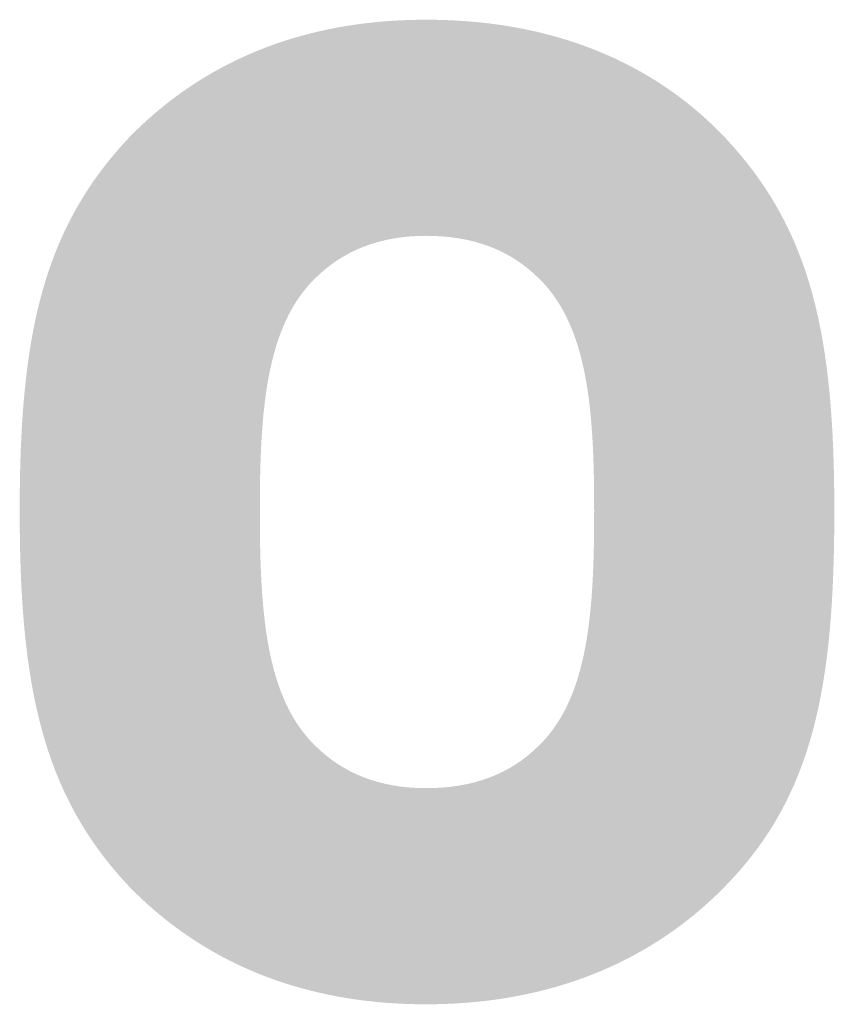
# Model space of a CAD drawing. Header units: millimetres. Extents: x 7664 to 164140, y -76078 to 31107.
# Tile 2 of 9: x 25753 to 26037, y -76078 to -75734. Entities that reach past the tile are written whole.
import ezdxf

# ---------------------------------------------------------------- set-up
doc = ezdxf.new("R2010")
doc.units = ezdxf.units.MM
doc.layers.add('Quote', color=4, linetype='Continuous')

msp = doc.modelspace()

# ---------------------------------------------------------------- hatches: boundary and pattern name
at = {"layer": 'Quote'}
h = msp.add_hatch(color=256, dxfattribs=at)
h.dxf.hatch_style = 2
edge = h.paths.add_edge_path()
edge.add_spline(control_points=[(25999.15, -75775.39), (25977.9, -75752.84), (25944.4, -75734.16), (25894.78, -75734.16), (25845.17, -75734.16), (25812.31, -75753.48), (25791.06, -75775.39), (25760.78, -75807.6), (25753.04, -75844.96), (25753.04, -75905.52), (25753.04, -75966.08), (25760.78, -76004.1), (25791.06, -76036.31), (25812.31, -76058.22), (25845.17, -76077.54), (25894.78, -76077.54), (25944.4, -76077.54), (25977.9, -76058.22), (25999.15, -76036.31), (26030.08, -76004.75), (26037.17, -75966.08), (26037.17, -75905.52), (26037.17, -75844.96), (26029.44, -75807.6), (25999.15, -75775.39)], knot_values=[0, 0, 0, 0, 0.352778, 0.352778, 0.352778, 0.705556, 0.705556, 0.705556, 1.058333, 1.058333, 1.058333, 1.411111, 1.411111, 1.411111, 1.763889, 1.763889, 1.763889, 2.116667, 2.116667, 2.116667, 2.469444, 2.469444, 2.469444, 2.822222, 2.822222, 2.822222, 2.822222], degree=3, periodic=0)
edge.add_line((25999.15, -75775.39), (25999.15, -75775.39))
edge = h.paths.add_edge_path()
edge.add_spline(control_points=[(25934.08, -75987.35), (25924.43, -75997.02), (25911.53, -76002.16), (25894.78, -76002.16), (25878.68, -76002.16), (25865.8, -75997.02), (25856.14, -75987.35), (25838.74, -75970.59), (25836.8, -75940.31), (25836.8, -75905.52), (25836.8, -75871.38), (25838.74, -75841.1), (25856.14, -75824.35), (25865.8, -75814.69), (25878.68, -75809.53), (25894.78, -75809.53), (25911.53, -75809.53), (25924.43, -75814.69), (25934.08, -75824.35), (25951.48, -75841.1), (25953.41, -75871.38), (25953.41, -75905.52), (25953.41, -75940.31), (25951.48, -75970.59), (25934.08, -75987.35)], knot_values=[0, 0, 0, 0, 0.352778, 0.352778, 0.352778, 0.705556, 0.705556, 0.705556, 1.058333, 1.058333, 1.058333, 1.411111, 1.411111, 1.411111, 1.763889, 1.763889, 1.763889, 2.116667, 2.116667, 2.116667, 2.469444, 2.469444, 2.469444, 2.822222, 2.822222, 2.822222, 2.822222], degree=3, periodic=0)
edge.add_line((25934.08, -75987.35), (25934.08, -75987.35))

doc.saveas('drawing.dxf')
